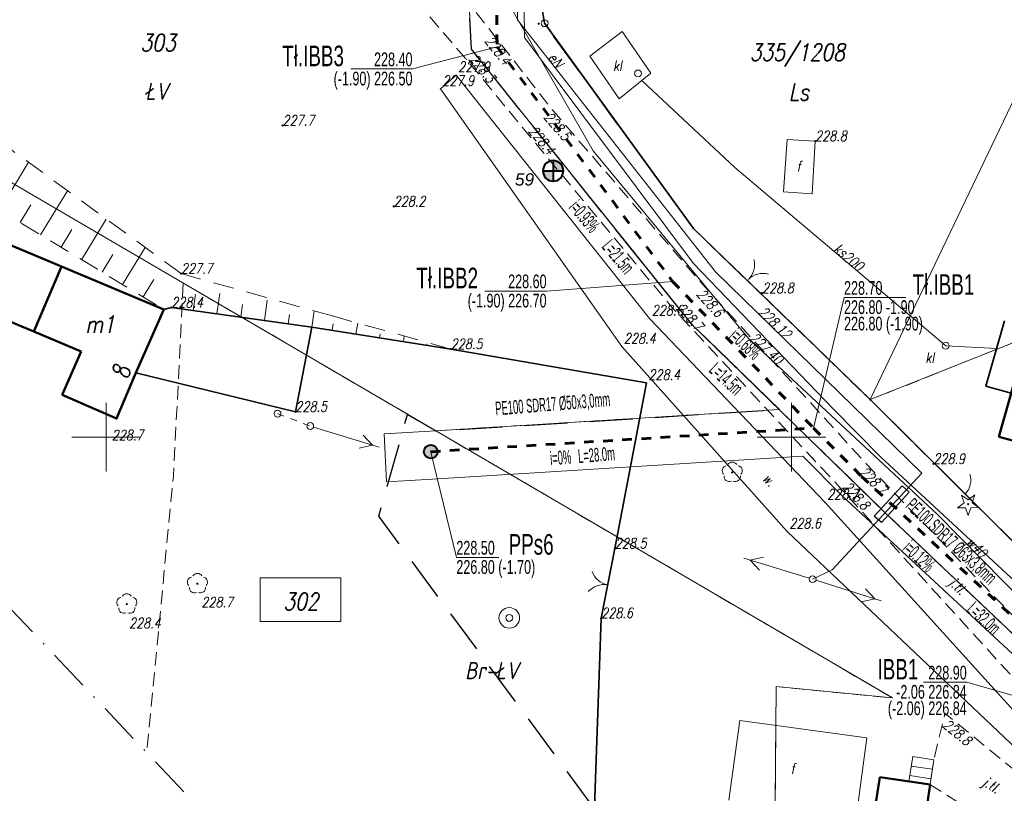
# Model space of a CAD drawing. Header units: millimetres. Extents: x 7436010 to 7436992, y 5663514 to 5666647.
# Tile 30 of 73: x 7436194 to 7436266, y 5664074 to 5664130. Entities that reach past the tile are written whole.
import ezdxf
from ezdxf.enums import TextEntityAlignment as Align

# ---------------------------------------------------------------- set-up
doc = ezdxf.new("R2010")
doc.units = ezdxf.units.MM
doc.header["$PDSIZE"] = 1
for name, pattern in [('$0$HIDDEN', [9.525, 6.35, -3.175]), ('0.7_0.7', [1.4, 0.7, -0.7]), ('1', [0]), ('2_EGBU_A', [0]), ('3', [1, 0.5, -0.5]), ('4', [2.5, 1.5, -1]), ('GAK', [3.5, 2, -0.75, 0, -0.75]), ('GDE', [0]), ('GUZ', [1.5, 1, -0.5]), ('KOU', [1.5, 1, -0.5]), ('UBE', [0]), ('UPE', [2, 1, 1])]:
    doc.linetypes.add(name, pattern=pattern)
for name, color, linetype, lineweight in [('16 DRZEWA', 96, 'Continuous', 18), ('38 FUNDAMENT', 7, 'Continuous', 18), ('5 RÓW PRZYDROŻNY', 7, 'Continuous', 18), ('9 JEZDNIA GRUNTOWA', 7, 'KOU', 18), ('_BB_Kanalizacja ciśnieniowa przydomowa - trasa', 64, '0.7_0.7', 60), ('_CC_Przepompownia przydomowa - plamki', 3, 'Continuous', 40), ('_CC_Przepompownia przydomowa - symbol', 1, 'Continuous', 40), ('_DZIAŁKI DO POZWOLENIA', 110, 'Continuous', 9), ('_GG_Otwory geologiczne - symbole', 10, 'Continuous', 40), ('_J_rury AROT', 1, 'Continuous', 30), ('_LINIA ROZ.LOKA', 4, '$0$HIDDEN', 30), ('DZ_USTALONE_GRANICE_L_0', 7, '1', 18), ('Dzialki', 7, 'GDE', 18), ('DZIALKI_SYT-WYS_T_0', 7, 'Continuous', 18), ('EADTD_T_0', 7, 'Continuous', 18), ('EBTOO_T_6', 7, 'Continuous', 18), ('EBTPO_L_2', 7, '1', 18), ('EBTPO_L_6', 7, '1', 18), ('EBUPP_L_3', 7, '1', 35), ('EDZPD_L_1', 7, 'GDE', 18), ('EDZPP_T_0', 7, 'Continuous', 18), ('EDZTD_T_0', 7, 'Continuous', 18), ('EGBB_E_T_0', 7, 'Continuous', 18), ('EGBB_L_0', 7, '2_EGBU_A', 50), ('GG_otwory_geologiczne_geolog', 10, 'Continuous', 40), ('Linie_odn', 7, 'Continuous', 9), ('Numery_dzialek', 7, 'Continuous', 18), ('obszar odziaływania inwestcyji', 80, 'Continuous', 20), ('Podzial_sekcyjny_krzyze', 7, 'Continuous', 13), ('Punkty', 7, 'Continuous', 18), ('PunPOMIAR1', 7, 'Continuous', 18), ('RzedPOMIAR1', 7, 'Continuous', 18), ('SZOPO_L_0', 7, 'BGT', 35), ('SZOPO_T_0', 7, 'Continuous', 18), ('SZZPZ_T_0', 7, 'Continuous', 18), ('UEEOC_T_0', 1, 'Continuous', 18), ('UEEOO_T_0', 1, 'Continuous', 18), ('UEEPA_T_2', 1, 'Continuous', 18), ('UEEPB_L_0', 1, 'UBE', 18), ('UEEPON_L_0', 1, 'UPE', 18), ('UKKOA_T_3', 34, 'Continuous', 18), ('UKKOO_T_2', 34, 'Continuous', 18), ('UKKPA_L_4', 34, '1', 18), ('UKKPA_T_6', 34, 'Continuous', 18), ('UKKPOR_L_3', 34, '1', 18), ('UWWOC_T_0', 5, 'Continuous', 18), ('UWWOO_T_0', 5, 'Continuous', 18), ('UWWPA_T_2', 5, 'Continuous', 18), ('UWWPO_L_0', 5, '1', 18), ('UŻYTKI LINIE', 96, 'GUZ', 18), ('UŻYTKI OZNACZENIE', 96, 'Continuous', 18), ('WUKOS_T_0', 7, 'Continuous', 18), ('WUKOS_T_1', 7, 'Continuous', 18), ('WUKPS_L_2', 7, '4', 18), ('ZAKRES MAPY', 1, 'GAK', 35)]:
    doc.layers.add(name, color=color, linetype=linetype, lineweight=lineweight)
for name, color, linetype in [('_CC Tłoczny PRZYDOMOWA_ tekst', 64, 'Continuous'), ('_map', 7, 'Continuous'), ('TEKST ks studnia', 244, 'Continuous')]:
    doc.layers.add(name, color=color, linetype=linetype)
doc.styles.add('K1_ACAD', font='romans.shx', dxfattribs={"width": 0.8, "oblique": 12})
doc.styles.add('PLAN 1 pop.', font='ARIALN.TTF', dxfattribs={"width": 0.8})
doc.styles.add('PLAN 2 pop.', font='ARIALN.TTF', dxfattribs={"width": 0.8})
doc.linetypes.add('BGT', pattern='A,3.75,[133,ltypeshp.shx,S=0.1875,R=0,X=0,Y=0],3.75', length=7.5)

# ---------------------------------------------------------------- blocks, each defined once
blk = doc.blocks.new('GRO')
at = {"linetype": 'Continuous'}
blk.add_circle((0, 0), 0.045, dxfattribs=at)
blk = doc.blocks.new('GRT')
at = {"linetype": 'Continuous'}
blk.add_circle((0, 0), 0.25, dxfattribs=at)
blk = doc.blocks.new('BGB')
at = {"linetype": 'Continuous'}
for centre, start, end in [((-1.5, 0), 359.99955, 60), ((1.5, 0), 120, 180.00045)]:
    blk.add_arc(centre, 1.5, start, end, dxfattribs=at)
blk = doc.blocks.new('BGBL')
at = {"linetype": 'Continuous'}
blk.add_arc((-1.5, 0), 1.5, 359.99955, 60, dxfattribs=at)
blk = doc.blocks.new('DLI')
at = {"linetype": 'Continuous'}
blk.add_circle((0, 0), 0.045, dxfattribs=at)
for centre, start, end in [((0, 0.375), 30.14012, 149.85988), ((-0.357, 0.116), 102.14447, 221.86002), ((0.357, 0.116), 318.13998, 77.85553), ((-0.22, -0.303), 174.14818, 293.85423), ((0.22, -0.303), 246.14577, 5.85182)]:
    blk.add_arc(centre, 0.375, start, end, dxfattribs=at)
blk = doc.blocks.new('SLS')
at = {"linetype": 'Continuous'}
blk.add_circle((0, 0), 0.25, dxfattribs=at)
blk = doc.blocks.new('PNN')
at = {"linetype": 'Continuous'}
for p, q in [((0.25, 0), (5.25, 0)), ((3.9, 0.5), (4.76605, 0)), ((4.76605, 0), (3.9, -0.5))]:
    blk.add_line(p, q, dxfattribs=at)
blk = doc.blocks.new('WLZ')
at = {"linetype": 'Continuous'}
blk.add_circle((0, 0), 0.25, dxfattribs=at)
blk = doc.blocks.new('STD')
at = {"linetype": 'Continuous'}
for radius in [0.75, 0.25]:
    blk.add_circle((0, 0), radius, dxfattribs=at)
blk = doc.blocks.new('WSP')
at = {"linetype": 'Continuous'}
blk.add_circle((0, 0), 0.045, dxfattribs=at)
blk = doc.blocks.new('DIG')
at = {"linetype": 'Continuous'}
for p, q in [((-0.78225, -0.26495), (-0.3012, 0.09375)), ((-0.3012, 0.09375), (-0.4937, 0.6621)), ((-0.4937, 0.6621), (-0.0039, 0.31545)), ((-0.0039, 0.31545), (0.4771, 0.67415)), ((0.4771, 0.67415), (0.2988, 0.1012)), ((0.2988, 0.1012), (0.7886, -0.24545)), ((-0.18225, -0.2575), (-0.78225, -0.26495)), ((0.01025, -0.82585), (-0.18225, -0.2575)), ((0.1886, -0.2529), (0.01025, -0.82585)), ((0.7886, -0.24545), (0.1886, -0.2529))]:
    blk.add_line(p, q, dxfattribs=at)
blk.add_circle((0, 0), 0.045, dxfattribs=at)
blk = doc.blocks.new('STUDZ')
at = {"layer": '38 FUNDAMENT', "flags": 128}
for points in [[(7436245.44, 5664073.51), (7436246.223, 5664079.323)], [(7436246.223, 5664079.323), (7436255.503, 5664078.073)], [(7436254.72, 5664072.26), (7436255.503, 5664078.073)]]:
    blk.add_lwpolyline(points, dxfattribs=at)
at = {"layer": '5 RÓW PRZYDROŻNY', "flags": 128}
blk.add_lwpolyline([(7436270.22, 5664073.659), (7436271.089, 5664074.66), (7436252.45, 5664095.23), (7436239.65, 5664108.66), (7436225.53, 5664126.43), (7436224.38, 5664125.42), (7436237.62, 5664106.61), (7436249.69, 5664093.12), (7436270.22, 5664073.659)], dxfattribs=at)
at = {"layer": '9 JEZDNIA GRUNTOWA', "flags": 128}
for points in [[(7436280.405, 5664080.727), (7436274.17, 5664079.85), (7436269.51, 5664083.51), (7436255.51, 5664098), (7436243.65, 5664111), (7436232.64, 5664123.79), (7436228.31, 5664129.31), (7436224.59, 5664134.12), (7436217.37, 5664139.4), (7436208.82, 5664142.62), (7436183.73, 5664150.27)], [(7436182.43, 5664147.56), (7436207.97, 5664139.83), (7436215.62, 5664136.64), (7436222.46, 5664132), (7436226.28, 5664127.57), (7436230.61, 5664122.32), (7436241.39, 5664109.35), (7436253.51, 5664096.36), (7436267.24, 5664081.29), (7436274.82, 5664073.98), (7436274.97, 5664071.83), (7436270.93, 5664071.9), (7436261.2, 5664079.86), (7436260.382, 5664076.459), (7436260.107, 5664074.648), (7436273.4, 5664066.35), (7436275.37, 5664062.35)]]:
    blk.add_lwpolyline(points, dxfattribs=at)
at = {"layer": 'DZ_USTALONE_GRANICE_L_0'}
for p, q in [((7436231.99, 5664130.21), (7436230.7, 5664137.65)), ((7436242.84, 5664115.24), (7436231.99, 5664130.21)), ((7436255.75, 5664102.74), (7436242.84, 5664115.24)), ((7436266.59, 5664107.06), (7436255.75, 5664102.74)), ((7436277.13, 5664081.49), (7436255.75, 5664102.74))]:
    blk.add_line(p, q, dxfattribs=at)
at = {"layer": 'Dzialki'}
for p, q in [((7436230.7, 5664137.65), (7436231.99, 5664130.21)), ((7436255.75, 5664102.74), (7436271.71, 5664136.15)), ((7436231.99, 5664130.21), (7436242.84, 5664115.24)), ((7436242.84, 5664115.24), (7436255.75, 5664102.74)), ((7436255.75, 5664102.74), (7436266.59, 5664107.06))]:
    blk.add_line(p, q, dxfattribs=at)
at = {"layer": 'EBTPO_L_2'}
for p, q in [((7436249.428, 5664117.904), (7436249.684, 5664121.735)), ((7436249.684, 5664121.735), (7436251.725, 5664121.607)), ((7436251.725, 5664121.607), (7436251.499, 5664117.766)), ((7436251.499, 5664117.766), (7436249.428, 5664117.904))]:
    blk.add_line(p, q, dxfattribs=at)
at = {"layer": 'EBTPO_L_6'}
for p, q in [((7436258.573, 5664074.881), (7436258.847, 5664076.691)), ((7436260.382, 5664076.459), (7436258.847, 5664076.691)), ((7436260.277, 5664075.767), (7436258.742, 5664075.999)), ((7436260.108, 5664074.648), (7436260.382, 5664076.459)), ((7436260.172, 5664075.074), (7436258.638, 5664075.307))]:
    blk.add_line(p, q, dxfattribs=at)
at = {"layer": 'EBUPP_L_3'}
for p, q in [((7436265.532, 5664108.483), (7436264.19, 5664103.722)), ((7436264.19, 5664103.722), (7436266.022, 5664103.206))]:
    blk.add_line(p, q, dxfattribs=at)
at = {"layer": 'EDZPD_L_1'}
for p, q in [((7436226.644, 5664128.301), (7436226.021, 5664140.262)), ((7436242.688, 5664108.285), (7436226.644, 5664128.301)), ((7436257.37, 5664080.976), (7436177.929, 5664127.449)), ((7436242.688, 5664108.285), (7436256.865, 5664094.468)), ((7436249.116, 5664102.02), (7436224.035, 5664100.474)), ((7436256.865, 5664094.468), (7436276.333, 5664075.95)), ((7436248.888, 5664081.797), (7436248.805, 5664072.792)), ((7436257.37, 5664080.976), (7436248.888, 5664081.797))]:
    blk.add_line(p, q, dxfattribs=at)
at = {"layer": 'EGBB_L_0'}
for p, q in [((7436188.293, 5664116.008), (7436196.728, 5664112.456)), ((7436194.714, 5664107.704), (7436196.728, 5664112.456)), ((7436196.728, 5664112.456), (7436204.193, 5664109.324)), ((7436265.13, 5664100.038), (7436268.447, 5664111.814)), ((7436186.328, 5664111.242), (7436194.714, 5664107.704)), ((7436202.167, 5664104.691), (7436204.193, 5664109.324)), ((7436194.714, 5664107.704), (7436198.169, 5664106.246)), ((7436196.796, 5664103.081), (7436198.169, 5664106.246)), ((7436200.741, 5664101.369), (7436202.167, 5664104.691)), ((7436196.796, 5664103.081), (7436200.741, 5664101.369)), ((7436265.13, 5664100.038), (7436274.824, 5664097.358)), ((7436255.513, 5664069.072), (7436256.437, 5664075.204)), ((7436256.437, 5664075.204), (7436260.108, 5664074.648)), ((7436259.194, 5664068.596), (7436260.108, 5664074.648))]:
    blk.add_line(p, q, dxfattribs=at)
at = {"layer": 'Podzial_sekcyjny_krzyze', "color": 7, "lineweight": 13}
for p, q in [((7436200, 5664097.5), (7436200, 5664102.5)), ((7436250, 5664097.5), (7436250, 5664102.5)), ((7436197.5, 5664100), (7436202.5, 5664100)), ((7436247.5, 5664100), (7436252.5, 5664100))]:
    blk.add_line(p, q, dxfattribs=at)
at = {"layer": 'PunPOMIAR1'}
for p in [(7436228.31, 5664129.31), (7436226.28, 5664127.57), (7436225.53, 5664126.43), (7436224.38, 5664125.42), (7436232.64, 5664123.79), (7436230.61, 5664122.32), (7436243.65, 5664111), (7436241.39, 5664109.35), (7436239.65, 5664108.66), (7436237.62, 5664106.61), (7436239.41, 5664103.96), (7436255.51, 5664098), (7436253.51, 5664096.36), (7436252.45, 5664095.23), (7436249.69, 5664093.12), (7436261.2, 5664079.86)]:
    blk.add_point(p, dxfattribs=at)
at = {"layer": 'SZOPO_L_0'}
for p, q in [((7436231.99, 5664130.21), (7436230.7, 5664137.65)), ((7436242.84, 5664115.24), (7436231.99, 5664130.21)), ((7436245.08, 5664113.07), (7436242.84, 5664115.24)), ((7436247.71, 5664110.53), (7436245.08, 5664113.07)), ((7436255.75, 5664102.74), (7436247.71, 5664110.53)), ((7436204.193, 5664109.324), (7436204.752, 5664109.465)), ((7436204.752, 5664109.465), (7436215.015, 5664108.035)), ((7436215.015, 5664108.035), (7436213.802, 5664101.853)), ((7436215.015, 5664108.035), (7436225.138, 5664106.436)), ((7436225.138, 5664106.436), (7436239.433, 5664103.971)), ((7436213.802, 5664101.853), (7436202.167, 5664104.691)), ((7436239.433, 5664103.971), (7436237.116, 5664091.886)), ((7436255.75, 5664102.74), (7436262.26, 5664096.27)), ((7436262.68, 5664095.85), (7436262.26, 5664096.27)), ((7436277.13, 5664081.49), (7436262.68, 5664095.85)), ((7436237.116, 5664091.886), (7436236.121, 5664086.804)), ((7436236.121, 5664086.804), (7436235.384, 5664066.06))]:
    blk.add_line(p, q, dxfattribs=at)
at = {"layer": 'UEEPA_T_2', "linetype": '3', "flags": 128}
blk.add_lwpolyline([(7436212.502, 5664101.722), (7436214.883, 5664100.814)], dxfattribs=at)
at = {"layer": 'UEEPB_L_0'}
for p, q in [((7436247.528, 5664109.081), (7436244.454, 5664112.078)), ((7436252.979, 5664090.333), (7436259.512, 5664097.372))]:
    blk.add_line(p, q, dxfattribs=at)
at = {"layer": 'UEEPON_L_0'}
for p, q in [((7436230.022, 5664130.465), (7436229.953, 5664139.006)), ((7436244.454, 5664112.078), (7436230.022, 5664130.465)), ((7436247.528, 5664109.081), (7436244.454, 5664112.078)), ((7436259.512, 5664097.372), (7436247.528, 5664109.081)), ((7436252.979, 5664090.333), (7436259.512, 5664097.372)), ((7436251.54, 5664089.642), (7436252.979, 5664090.333))]:
    blk.add_line(p, q, dxfattribs=at)
at = {"layer": 'UKKPA_L_4'}
for p, q in [((7436235.286, 5664127.81), (7436237.654, 5664129.613)), ((7436237.654, 5664129.613), (7436239.748, 5664126.555)), ((7436237.43, 5664124.702), (7436235.286, 5664127.81)), ((7436239.748, 5664126.555), (7436237.43, 5664124.702))]:
    blk.add_line(p, q, dxfattribs=at)
at = {"layer": 'UKKPOR_L_3'}
for p, q in [((7436239.108, 5664126.004), (7436245.856, 5664119.681)), ((7436245.856, 5664119.681), (7436261.252, 5664106.675)), ((7436261.252, 5664106.675), (7436264.993, 5664106.479))]:
    blk.add_line(p, q, dxfattribs=at)
at = {"layer": 'UWWPO_L_0'}
for p, q in [((7436235.533, 5664120.89), (7436228.178, 5664133.724)), ((7436246.88, 5664107.17), (7436235.533, 5664120.89)), ((7436260.646, 5664094.362), (7436246.88, 5664107.17)), ((7436270.037, 5664084.831), (7436260.646, 5664094.362))]:
    blk.add_line(p, q, dxfattribs=at)
at = {"layer": 'UŻYTKI LINIE', "flags": 128}
for points in [[(7436276.333, 5664075.95), (7436256.865, 5664094.468), (7436242.688, 5664108.285), (7436226.644, 5664128.301), (7436226.021, 5664140.262), (7436224.849, 5664141.831), (7436219.247, 5664143.565), (7436189.724, 5664143.154), (7436154.189, 5664160.561), (7436142.537, 5664166.012), (7436137.301, 5664169.866), (7436128.342, 5664176.617), (7436122.893, 5664180.683), (7436112.519, 5664188.314), (7436106.94, 5664192.441), (7436102.252, 5664197.119), (7436092.182, 5664207.421), (7436082.36, 5664217.238), (7436081.212, 5664218.743), (7436075.771, 5664225.659), (7436070.7, 5664232.056), (7436065.721, 5664238.43), (7436061.621, 5664243.599)], [(7436300.404, 5664167.925), (7436290.39, 5664131.82), (7436277.13, 5664081.49), (7436255.75, 5664102.74), (7436242.84, 5664115.24), (7436231.99, 5664130.21), (7436230.7, 5664137.65)], [(7436269.677, 5664161.399), (7436271.71, 5664136.15), (7436283.8, 5664133.34), (7436279.03, 5664118.85), (7436266.59, 5664107.06), (7436255.75, 5664102.74)], [(7436205.624, 5664111.248), (7436204.908, 5664097.187), (7436202.951, 5664076.989)], [(7436205.624, 5664111.248), (7436224.04, 5664100.474), (7436249.116, 5664102.02)], [(7436224.04, 5664100.474), (7436257.37, 5664080.976), (7436248.888, 5664081.797)], [(7436248.805, 5664072.792), (7436248.888, 5664081.797)]]:
    blk.add_lwpolyline(points, dxfattribs=at)
at = {"layer": 'WUKPS_L_2'}
for p, q in [((7436205.46, 5664111.936), (7436191.657, 5664122.012)), ((7436189.531, 5664118.22), (7436204.193, 5664109.324)), ((7436193.718, 5664115.679), (7436194.735, 5664117.356)), ((7436196.711, 5664113.863), (7436197.651, 5664115.413)), ((7436199.703, 5664112.048), (7436200.566, 5664113.469)), ((7436216.505, 5664108.847), (7436205.46, 5664111.936)), ((7436202.696, 5664110.232), (7436203.481, 5664111.526)), ((7436208.081, 5664109.001), (7436208.376, 5664111.12)), ((7436206.348, 5664109.242), (7436206.509, 5664110.403)), ((7436209.815, 5664108.76), (7436209.942, 5664109.675)), ((7436211.548, 5664108.518), (7436211.778, 5664110.169)), ((7436204.193, 5664109.324), (7436204.752, 5664109.465)), ((7436204.752, 5664109.465), (7436215.015, 5664108.035)), ((7436213.282, 5664108.277), (7436213.375, 5664108.947)), ((7436215.015, 5664108.035), (7436215.18, 5664109.217)), ((7436225.138, 5664106.436), (7436216.505, 5664108.847)), ((7436216.494, 5664107.802), (7436216.568, 5664108.268)), ((7436218.223, 5664107.528), (7436218.35, 5664108.332)), ((7436215.015, 5664108.035), (7436225.138, 5664106.436)), ((7436219.952, 5664107.255), (7436219.996, 5664107.535)), ((7436221.681, 5664106.982), (7436221.744, 5664107.384)), ((7436223.409, 5664106.709), (7436223.424, 5664106.802))]:
    blk.add_line(p, q, dxfattribs=at)
at = {"layer": 'WUKPS_L_2', "linetype": 'Continuous'}
for p, q in [((7436192.222, 5664116.587), (7436194.329, 5664120.061)), ((7436195.214, 5664114.771), (7436197.167, 5664117.99)), ((7436198.207, 5664112.955), (7436200.005, 5664115.918)), ((7436201.2, 5664111.14), (7436202.842, 5664113.847))]:
    blk.add_line(p, q, dxfattribs=at)
at = {"layer": 'WUKPS_L_2'}
for p in [(7436204.193, 5664109.324), (7436225.138, 5664106.436)]:
    blk.add_point(p, dxfattribs=at)
at = {"layer": 'ZAKRES MAPY', "ltscale": 1.5}
blk.add_lwpolyline([(7436374.971, 5664551.124), (7436314.265, 5664327.889), (7436265.48, 5664145.727), (7436190.342, 5664175.356), (7436128.482, 5664216.366), (7436084.757, 5664258.914), (7436020.689, 5664216.503), (7436066.469, 5664163.894), (7436111.251, 5664151.745), (7436188.881, 5664091.856), (7436214.315, 5664064.98), (7436222.617, 5664010.816)], dxfattribs=at)
at = {"layer": '16 DRZEWA'}
blk.add_blockref('DIG', (7436262.89, 5664095.11), dxfattribs=at)
at = {"layer": 'EDZPP_T_0'}
blk.add_blockref('GRT', (7436231.99, 5664130.21), dxfattribs=at)
at = {"layer": 'Punkty'}
for name, p in [('GRT', (7436231.99, 5664130.21)), ('GRO', (7436242.84, 5664115.24)), ('GRO', (7436255.75, 5664102.74))]:
    blk.add_blockref(name, p, dxfattribs=at)
at = {"layer": 'SZOPO_T_0'}
for name, p, rotation in [('BGB', (7436246.863, 5664111.513), 314.8194905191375), ('BGBL', (7436262.68, 5664095.85), 316.9951413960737), ('BGB', (7436236.593, 5664089.217), 78.86695490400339)]:
    blk.add_blockref(name, p, dxfattribs=dict(at, rotation=rotation))
at = {"layer": 'SZZPZ_T_0'}
for p, rotation in [((7436245.681, 5664097.437), 0.06211738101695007), ((7436206.655, 5664089.313), 0.06110651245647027), ((7436201.506, 5664087.827), 0.06099722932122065)]:
    blk.add_blockref('DLI', p, dxfattribs=dict(at, rotation=rotation))
at = {"layer": 'UEEPA_T_2'}
for name, p, rotation in [('SLS', (7436212.502, 5664101.722), 0.06143436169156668), ('SLS', (7436214.883, 5664100.814), 0.06146168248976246), ('PNN', (7436214.883, 5664100.814), 343.0493487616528), ('PNN', (7436251.54, 5664089.642), 163.049828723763), ('SLS', (7436251.54, 5664089.642), 0.0622539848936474), ('PNN', (7436251.54, 5664089.642), 342.3462678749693)]:
    blk.add_blockref(name, p, dxfattribs=dict(at, rotation=rotation))
at = {"layer": 'UKKPA_T_6'}
for p, rotation in [((7436238.808, 5664126.544), 0.06209006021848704), ((7436261.252, 5664106.675), 0.06249987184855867)]:
    blk.add_blockref('WLZ', p, dxfattribs=dict(at, rotation=rotation))
at = {"layer": 'UWWPA_T_2', "rotation": 0.06154364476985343}
blk.add_blockref('STD', (7436229.41, 5664086.817), dxfattribs=at)
at = {"layer": 'WUKOS_T_0'}
for p, rotation in [((7436231.553, 5664130.177), 0.06200809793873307), ((7436212.869, 5664122.745), 0.06170756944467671), ((7436251.725, 5664121.607), 0.06228130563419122), ((7436220.976, 5664116.843), 0.06176221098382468), ((7436205.46, 5664111.936), 0.06148900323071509), ((7436247.856, 5664110.521), 0.06219934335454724), ((7436204.752, 5664109.465), 0.06143436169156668), ((7436225.138, 5664106.436), 0.06170756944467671), ((7436213.802, 5664101.853), 0.06143436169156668), ((7436200.741, 5664101.369), 0.06124311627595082), ((7436260.352, 5664098.053), 0.06249987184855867), ((7436237.116, 5664091.886), 0.06184417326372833), ((7436206.655, 5664089.313), 0.06110651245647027), ((7436201.506, 5664087.827), 0.06099722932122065), ((7436236.121, 5664086.804), 0.06173489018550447)]:
    blk.add_blockref('WSP', p, dxfattribs=dict(at, rotation=rotation))
at = {"layer": '38 FUNDAMENT', "style": 'K1_ACAD', "oblique": 12, "width": 0.8}
blk.add_text('f', height=0.75, rotation=0.06228, dxfattribs=at).set_placement((7436250.094, 5664075.823), align=Align.MIDDLE)
at = {"layer": '5 RÓW PRZYDROŻNY', "style": 'K1_ACAD', "oblique": 12, "width": 0.8}
blk.add_text('w.', height=0.75, rotation=314.6953, dxfattribs=at).set_placement((7436248.384, 5664096.884), align=Align.MIDDLE)
at = {"layer": '9 JEZDNIA GRUNTOWA', "style": 'K1_ACAD', "oblique": 12, "width": 0.8}
for rotation, p in [(315.51392, (7436261.414, 5664089.322)), (327.9592, (7436263.862, 5664074.645))]:
    blk.add_text('j.tl.', height=0.75, rotation=rotation, dxfattribs=at).set_placement(p)
at = {"layer": 'DZIALKI_SYT-WYS_T_0', "style": 'K1_ACAD', "oblique": 12, "width": 0.8}
blk.add_text('302', height=1.25, dxfattribs=at).set_placement((7436214.207, 5664088.008), align=Align.MIDDLE)
at = {"layer": 'EADTD_T_0', "style": 'K1_ACAD', "oblique": 12, "width": 0.8}
blk.add_text('8', height=1.25, rotation=78.40847, dxfattribs=at).set_placement((7436201.706, 5664104.606), align=Align.CENTER)
at = {"layer": 'EBTOO_T_6', "style": 'K1_ACAD', "oblique": 12, "width": 0.8}
blk.add_text('f', height=0.75, rotation=0.06228, dxfattribs=at).set_placement((7436250.533, 5664119.766), align=Align.MIDDLE)
at = {"layer": 'EDZTD_T_0', "style": 'K1_ACAD', "oblique": 12, "width": 0.8}
blk.add_text('303', height=1.25, dxfattribs=at).set_placement((7436202.503, 5664129.421), align=Align.TOP_LEFT)
at = {"layer": 'EGBB_E_T_0', "style": 'K1_ACAD', "oblique": 12, "width": 0.8}
blk.add_text('m1', height=1.25, dxfattribs=at).set_placement((7436199.557, 5664108.244), align=Align.MIDDLE)
at = {"layer": 'Numery_dzialek', "style": 'K1_ACAD', "oblique": 12, "width": 0.8}
blk.add_text('335/1208', height=1.25, dxfattribs=at).set_placement((7436246.949, 5664128.717), align=Align.TOP_LEFT)
at = {"layer": 'RzedPOMIAR1', "style": 'K1_ACAD', "oblique": 12, "width": 0.8}
for s, rotation, p in [('228.4', 308.11136, (7436227.576, 5664128.91)), ('228.3', 309.51451, (7436226.418, 5664127.569)), ('228.5', 310.72282, (7436231.886, 5664123.329)), ('228.4', 309.73162, (7436230.763, 5664122.323)), ('228.6', 311.71488, (7436243.019, 5664110.414)), ('228.7', 313.01564, (7436241.53, 5664109.375)), ('228.7', 314.01467, (7436254.898, 5664097.417)), ('228.8', 312.33608, (7436253.675, 5664096.339)), ('228.8', 320.7138, (7436260.965, 5664078.904))]:
    blk.add_text(s, height=0.75, rotation=rotation, dxfattribs=at).set_placement(p)
for s, p in [('227.9', (7436225.686, 5664126.655)), ('227.9', (7436224.536, 5664125.645)), ('228.6', (7436239.806, 5664108.885)), ('228.4', (7436237.776, 5664106.835)), ('228.4', (7436239.566, 5664104.185)), ('228.7', (7436252.606, 5664095.455)), ('228.6', (7436249.846, 5664093.345))]:
    blk.add_text(s, height=0.75, dxfattribs=at).set_placement(p)
at = {"layer": 'UEEOC_T_0', "style": 'K1_ACAD', "oblique": 12, "width": 0.8}
blk.add_text('228.12', height=0.75, rotation=315.66582, dxfattribs=at).set_placement((7436247.528, 5664109.081))
at = {"layer": 'UEEOO_T_0', "style": 'K1_ACAD', "oblique": 12, "width": 0.8}
blk.add_text('eN', height=0.75, rotation=308.12786, dxfattribs=at).set_placement((7436232.2, 5664127.691))
at = {"layer": 'UKKOA_T_3', "style": 'K1_ACAD', "oblique": 12, "width": 0.8}
for rotation, p in [(0.06206, (7436236.983, 5664127.482)), (0.06247, (7436259.769, 5664106.187))]:
    blk.add_text('kl', height=0.75, rotation=rotation, dxfattribs=at).set_placement(p, align=Align.TOP_LEFT)
at = {"layer": 'UKKOO_T_2', "style": 'K1_ACAD', "oblique": 12, "width": 0.8}
blk.add_text('ks200', height=0.75, rotation=319.81153, dxfattribs=at).set_placement((7436253.945, 5664112.848), align=Align.CENTER)
at = {"layer": 'UWWOC_T_0', "style": 'K1_ACAD', "oblique": 12, "width": 0.8}
blk.add_text('227.40', height=0.75, rotation=317.06579, dxfattribs=at).set_placement((7436246.88, 5664107.17))
at = {"layer": 'UWWOO_T_0', "style": 'K1_ACAD', "oblique": 12, "width": 0.8}
blk.add_text('w40', height=0.75, rotation=314.57667, dxfattribs=at).set_placement((7436262.702, 5664092.276))
at = {"layer": 'UŻYTKI OZNACZENIE', "style": 'K1_ACAD', "oblique": 12, "width": 0.8}
for s, p in [('ŁV', (7436202.837, 5664125.861)), ('Ls', (7436249.816, 5664125.818)), ('Br-ŁV', (7436226.182, 5664083.592))]:
    blk.add_text(s, height=1.25, dxfattribs=at).set_placement(p, align=Align.TOP_LEFT)
at = {"layer": 'WUKOS_T_1', "style": 'K1_ACAD', "oblique": 12, "width": 0.8}
for s, rotation, p in [('227.7', 0.06171, (7436212.869, 5664122.745)), ('228.8', 0.06228, (7436251.725, 5664121.607)), ('228.2', 0.06176, (7436220.976, 5664116.843)), ('227.7', 0.06149, (7436205.46, 5664111.936)), ('228.8', 0.0622, (7436247.856, 5664110.521)), ('228.4', 0.06143, (7436204.752, 5664109.465)), ('228.5', 0.06171, (7436225.138, 5664106.436)), ('228.5', 0.06143, (7436213.802, 5664101.853)), ('228.7', 0.06124, (7436200.407, 5664099.775)), ('228.9', 0.0625, (7436260.352, 5664098.053)), ('228.5', 0.06184, (7436237.116, 5664091.886)), ('228.7', 0.06111, (7436206.943, 5664087.587)), ('228.6', 0.06173, (7436236.121, 5664086.804)), ('228.4', 0.061, (7436201.668, 5664086.064))]:
    blk.add_text(s, height=0.75, rotation=rotation, dxfattribs=at).set_placement(p)
blk = doc.blocks.new('A$C759113EB')
at = {"linetype": '1'}
h = blk.add_hatch(color=1, dxfattribs=at)
h.dxf.hatch_style = 1
h.paths.add_polyline_path([(1.5, 1.5), (3, 1.5, 0.414214), (1.5, 3)])
h.paths.add_polyline_path([(1.5, 1.5), (0, 1.5, 0.414214), (1.5, 0)])
at = {"layer": 'GG_otwory_geologiczne_geolog', "color": 10}
for p, q in [((1.5, 3), (1.5, 0)), ((0, 1.5), (3, 1.5))]:
    blk.add_line(p, q, dxfattribs=at)
at = {"layer": 'GG_otwory_geologiczne_geolog', "color": 1}
for start, end in [(90, 180), (270, 0)]:
    blk.add_arc((1.5, 1.5), 1.5, start, end, dxfattribs=at)
at = {"layer": 'GG_otwory_geologiczne_geolog', "color": 10}
for start, end in [(0, 90), (180, 270)]:
    blk.add_arc((1.5, 1.5), 1.5, start, end, dxfattribs=at)

msp = doc.modelspace()

# ---------------------------------------------------------------- hatches: boundary and pattern name
at = {"layer": '_CC_Przepompownia przydomowa - plamki', "linetype": 'Continuous'}
h = msp.add_hatch(color=256, dxfattribs=at)
edge = h.paths.add_edge_path()
edge.add_arc((7436223.684, 5664098.945), 0.5, 0, 360)

# ---------------------------------------------------------------- linework, layer by layer
at = {"layer": '_BB_Kanalizacja ciśnieniowa przydomowa - trasa'}
for points in [[(7436079.853, 5664222.854), (7436095.29, 5664206.496), (7436108.199, 5664193.533), (7436135.066, 5664174.236), (7436148.762, 5664164.529), (7436189.546, 5664146.34), (7436213.41, 5664146.756), (7436223.592, 5664144.985), (7436228.385, 5664140.586), (7436228.521, 5664128.498), (7436241.329, 5664111.372), (7436251.612, 5664100.666), (7436255.111, 5664097.142), (7436270.889, 5664082.511), (7436274.897, 5664078.584), (7436274.897, 5664078.584)], [(7436223.684, 5664098.945), (7436223.684, 5664098.945), (7436251.612, 5664100.666)]]:
    msp.add_lwpolyline(points, dxfattribs=at)
at = {"layer": '_CC_Przepompownia przydomowa - symbol', "linetype": 'Continuous'}
msp.add_circle((7436223.684, 5664098.945), 0.5, dxfattribs=at)
at = {"layer": '_DZIAŁKI DO POZWOLENIA'}
msp.add_lwpolyline([(7436211.238, 5664089.745), (7436217.13, 5664089.745), (7436217.13, 5664086.544), (7436211.238, 5664086.544)], close=True, dxfattribs=at)
at = {"layer": '_J_rury AROT'}
msp.add_lwpolyline([(7436256.045, 5664094.247), (7436258.078, 5664096.453), (7436258.593, 5664095.978), (7436256.559, 5664093.773)], close=True, dxfattribs=at)
at = {"layer": '_LINIA ROZ.LOKA', "ltscale": 0.5, "flags": 128}
msp.add_lwpolyline([(7436769.819, 5666386.172), (7436785.63, 5666401.9), (7436777.168, 5666339.855), (7436769.643, 5666284.835), (7436763.693, 5666241.333), (7436758.706, 5666204.871), (7436746.995, 5666120.477), (7436746.67, 5666118.16), (7436746, 5666112.25), (7436742.679, 5666086.949), (7436737.87, 5666050.31), (7436735.793, 5666034.48), (7436729.165, 5665983.959), (7436725.413, 5665955.369), (7436721.158, 5665922.936), (7436716.677, 5665892.746), (7436714.652, 5665879.501), (7436710.699, 5665853.651), (7436705.915, 5665822.364), (7436701.238, 5665791.78), (7436696.682, 5665761.986), (7436693.363, 5665740.276), (7436692.49, 5665734.57), (7436691.24, 5665725.21), (7436686.817, 5665692.279), (7436686.24, 5665687.98), (7436687.02, 5665687.872), (7436687.796, 5665687.765), (7436688.426, 5665687.677), (7436689.729, 5665687.497), (7436691.702, 5665687.224), (7436695.055, 5665686.76), (7436699.592, 5665686.132), (7436703.87, 5665685.495), (7436710.052, 5665684.688), (7436704.144, 5665626.716), (7436692.353, 5665554.027), (7436684.4, 5665507.895), (7436678.948, 5665476.375), (7436678.106, 5665452.583), (7436669.825, 5665424.532), (7436658.741, 5665384.423), (7436649.917, 5665353.223), (7436656.066, 5665352.41), (7436640.531, 5665294.184), (7436627.067, 5665248.662), (7436617.803, 5665220.557), (7436609.033, 5665184.743), (7436597.094, 5665145.042), (7436586.74, 5665104.181), (7436580.262, 5665077.607), (7436551.399, 5665080.628), (7436544.132, 5665053.462), (7436541.654, 5665043.684), (7436535.648, 5665019.894), (7436527.279, 5664986.713), (7436518.85, 5664953.127), (7436540.241, 5664951.286), (7436527.274, 5664905.085), (7436512.887, 5664848.872), (7436512.752, 5664848.252), (7436491.254, 5664843.656), (7436490.454, 5664840.416), (7436488.749, 5664840.174), (7436485.592, 5664828.52), (7436480.77, 5664810.687), (7436477.564, 5664798.832), (7436470.048, 5664771.067), (7436466.776, 5664758.912), (7436460.996, 5664737.529), (7436453.383, 5664709.453), (7436450.493, 5664698.657), (7436449.293, 5664694.235), (7436447.878, 5664689.001), (7436444.735, 5664677.411), (7436439.734, 5664658.879), (7436430.798, 5664625.844), (7436422.092, 5664592.636), (7436411.808, 5664553.448), (7436402.818, 5664519.107), (7436395.065, 5664489.579), (7436386.906, 5664458.419), (7436380.697, 5664434.655), (7436376.518, 5664418.897), (7436373.403, 5664406.849), (7436371.231, 5664398.643), (7436365.4, 5664376.386), (7436360.194, 5664356.586), (7436358.975, 5664351.964), (7436370.073, 5664349.716), (7436345.743, 5664252.376), (7436338.101, 5664221.811), (7436346.559, 5664219.638), (7436332.958, 5664172.827), (7436327.706, 5664153.961), (7436320.71, 5664127.647), (7436315.847, 5664109.043), (7436293.508, 5664105.672), (7436291.778, 5664098.993), (7436311.255, 5664095.216), (7436305.86, 5664069.899), (7436301.249, 5664052.498), (7436298.259, 5664034.704), (7436295.226, 5664016.7), (7436294.203, 5663992.362), (7436295.675, 5663969.316), (7436298.862, 5663944.903), (7436305.053, 5663922.416), (7436309.368, 5663907.37), (7436310.083, 5663904.279), (7436287.939, 5663894.265), (7436287.89, 5663894.23), (7436289.293, 5663888.169), (7436307.22, 5663896.421), (7436313.563, 5663878.366), (7436316.816, 5663864.356), (7436323.097, 5663841.843), (7436323.621, 5663840.346), (7436302.734, 5663832.549), (7436306.084, 5663818.609), (7436328.591, 5663826.53), (7436335.305, 5663807.875), (7436346.491, 5663776.834), (7436347.265, 5663774.439), (7436325.835, 5663769.718), (7436328.273, 5663765.489), (7436328.273, 5663765.489), (7436337.733, 5663749.257), (7436355.952, 5663758.124), (7436369.036, 5663743.036), (7436379.219, 5663723.732), (7436386.589, 5663707.332), (7436393.785, 5663687.445), (7436394.545, 5663683.162), (7436386.119, 5663681.18), (7436375.065, 5663673.191), (7436376.66, 5663669.404), (7436378.039, 5663665.373), (7436383.145, 5663649.886), (7436385.452, 5663641.268), (7436392.561, 5663614.937), (7436402.771, 5663597.554), (7436404.552, 5663594.357), (7436398.144, 5663579.556), (7436383.472, 5663579.872), (7436383.472, 5663598.954), (7436383.536, 5663613.755), (7436381.268, 5663622.159), (7436375.493, 5663643.653), (7436374.487, 5663647.412), (7436373.191, 5663652.22), (7436366.812, 5663649.775), (7436363.111, 5663660.126), (7436369.055, 5663664.529), (7436367.983, 5663667.458), (7436362.418, 5663663.455), (7436351.027, 5663690.171), (7436348.921, 5663700.662), (7436355.281, 5663701.413), (7436350.008, 5663711.545), (7436342.684, 5663723.842), (7436323.689, 5663721.102), (7436294.623, 5663770.744), (7436268.862, 5663766.229), (7436263.066, 5663785.818), (7436260.041, 5663784.815), (7436254.686, 5663782.735), (7436252.465, 5663789.248), (7436260.428, 5663792.401), (7436278.163, 5663799.499), (7436285.701, 5663801.994), (7436278.819, 5663825.679), (7436273.401, 5663846.926), (7436269.385, 5663864.936), (7436284.572, 5663868.617), (7436282.661, 5663876.992), (7436274.791, 5663875.665), (7436272.427, 5663887.404), (7436280.035, 5663888.292), (7436279.108, 5663892.091), (7436269.52, 5663890.933), (7436263.103, 5663914.553), (7436258.603, 5663935.854), (7436251.252, 5663959.731), (7436247.766, 5663974.333), (7436257.809, 5663977.446), (7436257.698, 5663985.662), (7436257.603, 5663994.259), (7436254.811, 5664004.46), (7436251.476, 5664016.715), (7436250.549, 5664027.068), (7436249.485, 5664037.257), (7436242.689, 5664037.334), (7436241.678, 5664048.834), (7436240.901, 5664065.752), (7436219.891, 5664094.241), (7436221.988, 5664101.65), (7436224.111, 5664100.45), (7436249.122, 5664102.024), (7436242.679, 5664108.296), (7436226.645, 5664128.307), (7436226.023, 5664140.261), (7436224.837, 5664141.852), (7436219.239, 5664143.564), (7436189.719, 5664143.162), (7436172.237, 5664151.732), (7436160.044, 5664157.699), (7436156.645, 5664159.354), (7436144.813, 5664164.949), (7436142.537, 5664166.012), (7436135.048, 5664171.548), (7436122.04, 5664181.325), (7436108.217, 5664191.494), (7436106.941, 5664192.438), (7436096.692, 5664202.791), (7436089.704, 5664209.893), (7436082.365, 5664217.233), (7436065.983, 5664208.509), (7436054.19, 5664202.177), (7436048.152, 5664211.644), (7436077.493, 5664231.589), (7436078.107, 5664230.801), (7436082.881, 5664224.701), (7436088.006, 5664218.657), (7436091.262, 5664215.402), (7436100.884, 5664205.311), (7436105.441, 5664200.58), (7436107, 5664198.997), (7436108.613, 5664197.357), (7436109.381, 5664196.579), (7436109.537, 5664196.424), (7436113.388, 5664193.768), (7436117.543, 5664190.756), (7436126.187, 5664184.59), (7436131.518, 5664180.704), (7436136.117, 5664196.766), (7436147.656, 5664192.776), (7436144.066, 5664181.29), (7436141.619, 5664173.448), (7436149.976, 5664169.141), (7436161.928, 5664163.007), (7436166.873, 5664160.461), (7436176.132, 5664155.711), (7436190.605, 5664148.285), (7436211.642, 5664148.485), (7436219.974, 5664148.576), (7436227.765, 5664146.175), (7436230.924, 5664142.228), (7436230.702, 5664137.627), (7436231.983, 5664130.138), (7436242.856, 5664115.225), (7436255.74, 5664102.74), (7436277.106, 5664081.501), (7436279.285, 5664110.772), (7436287.113, 5664140.297), (7436294.815, 5664168.383), (7436300.408, 5664167.926), (7436303.617, 5664180.054), (7436314.754, 5664222.52), (7436320.67, 5664244.509), (7436329.286, 5664276.326), (7436339.489, 5664314.222), (7436347.351, 5664343.307), (7436344.053, 5664344.135), (7436348.208, 5664369.312), (7436371.206, 5664451.734), (7436387.619, 5664516.956), (7436415.586, 5664621.211), (7436434.673, 5664694.676), (7436464.45, 5664803.668), (7436472.924, 5664837.816), (7436477.353, 5664838.622), (7436478.209, 5664841.782), (7436481.513, 5664853.977), (7436494.029, 5664899.688), (7436502.397, 5664930.227), (7436504.591, 5664938.275), (7436507.768, 5664949.805), (7436500.72, 5664950.002), (7436508.915, 5664982.673), (7436528.12, 5665058.555), (7436539.985, 5665099.162), (7436546.498, 5665097.773), (7436553.59, 5665124.943), (7436568.605, 5665185.165), (7436573.132, 5665202.815), (7436575.085, 5665210.138), (7436580.009, 5665229.574), (7436583.775, 5665244.514), (7436593.841, 5665284.253), (7436602.232, 5665317.293), (7436613.909, 5665363.64), (7436618.238, 5665380.682), (7436630.042, 5665427.092), (7436635.598, 5665448.858), (7436641.55, 5665472.258), (7436645.603, 5665488.174), (7436647.468, 5665501.708), (7436650.045, 5665519.827), (7436651.532, 5665531.047), (7436655.658, 5665560.729), (7436662.169, 5665607.706), (7436664.223, 5665622.584), (7436669.045, 5665657.294), (7436673.241, 5665687.673), (7436669.129, 5665688.355), (7436676.292, 5665740.38), (7436691.423, 5665845.086), (7436699.67, 5665904.313), (7436707.4, 5665965.125), (7436522.196, 5665967.371), (7436460.268, 5665974.019), (7436461.788, 5665994.07), (7436645.179, 5665988.69), (7436704.596, 5665987.733), (7436718.228, 5666087.224), (7436731.411, 5666189.827), (7436742.139, 5666261.152), (7436750.004, 5666316.478), (7436754.582, 5666343.797), (7436764.085, 5666343.133), (7436769.819, 5666386.172)], dxfattribs=at)
at = {"layer": 'Linie_odn'}
for points in [[(7436228.523, 5664128.494), (7436222.348, 5664126.872), (7436217.848, 5664126.872)], [(7436241.335, 5664111.368), (7436232.131, 5664110.668), (7436227.631, 5664110.668)], [(7436251.602, 5664100.664), (7436253.834, 5664110.191), (7436258.334, 5664110.191)], [(7436223.663, 5664098.997), (7436225.549, 5664091.23), (7436228.655, 5664091.23)], [(7436274.921, 5664078.617), (7436262.789, 5664082.12), (7436259.623, 5664082.12)]]:
    msp.add_lwpolyline(points, dxfattribs=at)
at = {"layer": 'obszar odziaływania inwestcyji', "ltscale": 2}
for points in [[(7436061.494, 5664206.195), (7436079.626, 5664220.156), (7436094.242, 5664205.491), (7436107.191, 5664192.473), (7436133.905, 5664172.608), (7436147.766, 5664163.889), (7436189.137, 5664144.332), (7436219.247, 5664143.565), (7436224.849, 5664141.831), (7436226.021, 5664140.262), (7436226.644, 5664128.301), (7436242.815, 5664108.162), (7436249.116, 5664102.02)], [(7436285.929, 5664105.93), (7436284.319, 5664099.641), (7436278.972, 5664079.874), (7436276.296, 5664080.013), (7436272.269, 5664083.958), (7436256.501, 5664098.58), (7436253.043, 5664102.064), (7436242.857, 5664112.668), (7436230.514, 5664129.173), (7436230.375, 5664141.474), (7436224.512, 5664146.855), (7436215.171, 5664148.309), (7436190.403, 5664148.01), (7436149.757, 5664166.275), (7436137.372, 5664175.053)], [(7436249.116, 5664102.02), (7436224.04, 5664100.474), (7436220.273, 5664100.257), (7436220.442, 5664096.732), (7436223.807, 5664096.949), (7436250.831, 5664098.614)], [(7436250.831, 5664098.614), (7436253.72, 5664095.703), (7436269.509, 5664081.063), (7436277.268, 5664073.261)]]:
    msp.add_lwpolyline(points, dxfattribs=at)

# ---------------------------------------------------------------- block references
at = {"layer": '_GG_Otwory geologiczne - symbole', "xscale": 0.5, "yscale": 0.5, "zscale": 0.5}
msp.add_blockref('A$C759113EB', (7436231.864, 5664118.683), dxfattribs=at)
at = {"layer": '_map'}
msp.add_blockref('STUDZ', (0, 0), dxfattribs=at)

# ---------------------------------------------------------------- texts
at = {"layer": '_CC Tłoczny PRZYDOMOWA_ tekst', "width": 0.8}
for s, height, style, p in [('Tł.IBB3', 1.5, 'PLAN 1 pop.', (7436217.348, 5664127.072)), ('228.40', 1, 'PLAN 2 pop.', (7436222.348, 5664127.072)), ('(-1.90) 226.50', 1, 'PLAN 2 pop.', (7436222.348, 5664125.672)), ('Tł.IBB2', 1.5, 'PLAN 1 pop.', (7436227.131, 5664110.868)), ('228.60', 1, 'PLAN 2 pop.', (7436232.131, 5664110.868)), ('(-1.90) 226.70', 1, 'PLAN 2 pop.', (7436232.131, 5664109.468))]:
    msp.add_text(s, height=height, dxfattribs=dict(at, style=style)).set_placement(p, align=Align.RIGHT)
at = {"layer": '_CC Tłoczny PRZYDOMOWA_ tekst', "color": 64, "style": 'PLAN 2 pop.', "width": 0.6}
for s, rotation, p in [('i=0.93%', 310.22417, (7436235.324, 5664114.831)), ('i=0.68%', 317.0495, (7436247.226, 5664105.585)), ('i=0%', 4.7125, (7436233.97, 5664098.074)), ('i=0.12%', 317.0495, (7436259.882, 5664090.083))]:
    msp.add_text(s, height=1, rotation=rotation, dxfattribs=at).set_placement(p, align=Align.RIGHT)
for s, rotation, p in [('L=21.5m', 310.22417, (7436236.108, 5664113.871)), ('L=14.5m', 317.0495, (7436243.914, 5664104.815)), ('PE100 SDR17 %%c50x3,0mm', 4.7125, (7436228.429, 5664101.588)), ('L=28.0m', 4.7125, (7436234.469, 5664098.109)), ('PE100 SDR17 %%c63x3,8mm', 317.0495, (7436258.265, 5664094.911)), ('L=32.0m', 317.0495, (7436262.716, 5664087.332))]:
    msp.add_text(s, height=1, rotation=rotation, dxfattribs=at).set_placement(p)
at = {"layer": '_CC Tłoczny PRZYDOMOWA_ tekst', "width": 0.8}
for s, height, style, p in [('Tł.IBB1', 1.5, 'PLAN 1 pop.', (7436258.834, 5664110.391)), ('228.70', 1, 'PLAN 2 pop.', (7436253.834, 5664110.391)), ('226.80 -1.90', 1, 'PLAN 2 pop.', (7436253.834, 5664108.991)), ('226.80 (-1.90)', 1, 'PLAN 2 pop.', (7436253.834, 5664107.791)), ('228.50', 1, 'PLAN 2 pop.', (7436225.549, 5664091.43)), ('PPs6', 1.5, 'PLAN 1 pop.', (7436229.363, 5664091.43)), ('226.80 (-1.70)', 1, 'PLAN 2 pop.', (7436225.549, 5664090.03))]:
    msp.add_text(s, height=height, dxfattribs=dict(at, style=style)).set_placement(p)
at = {"layer": '_GG_Otwory geologiczne - symbole', "insert": (7436229.824, 5664119.259), "char_height": 0.9, "width": 2.44456, "attachment_point": 1}
msp.add_mtext('{\\fArial|b0|i1|c238|p34;59}', dxfattribs=at)
at = {"layer": 'TEKST ks studnia', "width": 0.8}
for s, height, style, p in [('IBB1', 1.5, 'PLAN 1 pop.', (7436259.257, 5664082.32)), ('228.90', 1, 'PLAN 2 pop.', (7436262.789, 5664082.32)), ('-2.06 226.84', 1, 'PLAN 2 pop.', (7436262.789, 5664080.92)), ('(-2.06) 226.84', 1, 'PLAN 2 pop.', (7436262.789, 5664079.72))]:
    msp.add_text(s, height=height, dxfattribs=dict(at, style=style)).set_placement(p, align=Align.RIGHT)

doc.saveas('drawing.dxf')
